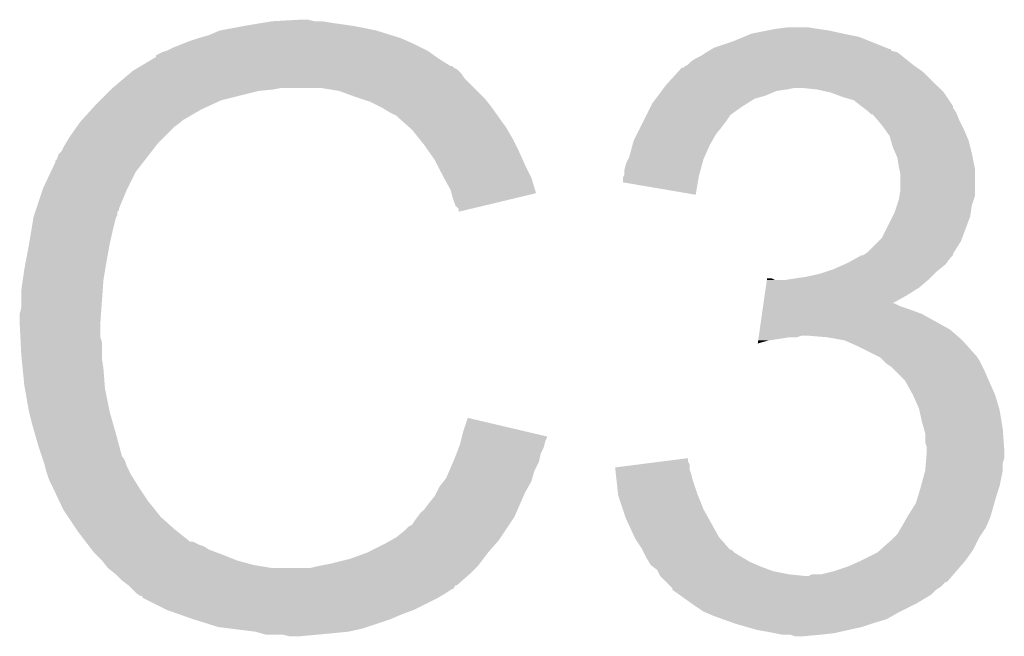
# Model space of a CAD drawing. Extents: x -0.05 to 0.95, y -0.15 to 1.54.
# Tile 35 of 44: x 0.44 to 0.5, y 1.23 to 1.27. Entities that reach past the tile are written whole.
import ezdxf

# ---------------------------------------------------------------- set-up
doc = ezdxf.new("R2010")
doc.units = 0
doc.layers.add('HOD_CAP_2_CLICK_V101_GTO', color=14, linetype='CONTINUOUS')

msp = doc.modelspace()

# ---------------------------------------------------------------- linework, layer by layer
at = {"layer": 'HOD_CAP_2_CLICK_V101_GTO'}
for points in [[(0.4509, 1.2704), (0.4525, 1.2707), (0.461, 1.2704), (0.4595, 1.2707)], [(0.4525, 1.2707), (0.4537, 1.2709), (0.4595, 1.2707), (0.4581, 1.2709)], [(0.4537, 1.2709), (0.4543, 1.271), (0.4581, 1.2709), (0.4575, 1.271)], [(0.4543, 1.271), (0.4561, 1.2711), (0.457, 1.271), (0.4566, 1.2711)], [(0.4495, 1.2699), (0.4502, 1.2701), (0.4626, 1.2699), (0.46196, 1.2701)], [(0.4502, 1.2701), (0.4509, 1.2704), (0.46196, 1.2701), (0.461, 1.2704)], [(0.48472, 1.27), (0.4852, 1.2702), (0.4921, 1.27), (0.4911, 1.2702)], [(0.4852, 1.2702), (0.4862, 1.2704), (0.4911, 1.2702), (0.4902, 1.2704)], [(0.4862, 1.2704), (0.4867, 1.2705), (0.4902, 1.2704), (0.4895, 1.2705)], [(0.4867, 1.2705), (0.4875, 1.2706), (0.4895, 1.2705), (0.4889, 1.2706)], [(0.4479, 1.2693), (0.4484, 1.2695), (0.4639, 1.2693), (0.4635, 1.2695)], [(0.4484, 1.2695), (0.4489, 1.2697), (0.4635, 1.2695), (0.46305, 1.2697)], [(0.4489, 1.2697), (0.4495, 1.2699), (0.46305, 1.2697), (0.4626, 1.2699)], [(0.4828, 1.2693), (0.484, 1.2697), (0.49385, 1.2693), (0.49285, 1.2697)], [(0.484, 1.2697), (0.48472, 1.27), (0.49285, 1.2697), (0.4921, 1.27)], [(0.4468, 1.268701), (0.446801, 1.2688), (0.464859, 1.268701), (0.46472, 1.2688)], [(0.446801, 1.2688), (0.4472, 1.269), (0.46472, 1.2688), (0.46444, 1.269)], [(0.4472, 1.269), (0.4475, 1.2691), (0.46444, 1.269), (0.4643, 1.2691)], [(0.4475, 1.2691), (0.4479, 1.2693), (0.4643, 1.2691), (0.4639, 1.2693)], [(0.4816, 1.2686), (0.482, 1.2688), (0.4951, 1.2686), (0.49485, 1.2688)], [(0.482, 1.2688), (0.4823, 1.269), (0.49485, 1.2688), (0.4946, 1.269)], [(0.4823, 1.269), (0.482466, 1.2691), (0.4946, 1.269), (0.494201, 1.2691)], [(0.482466, 1.2691), (0.482632, 1.269199), (0.494201, 1.2691), (0.4942, 1.269199)], [(0.482632, 1.269199), (0.482633, 1.2692), (0.4942, 1.269199), (0.4941, 1.2692)], [(0.482633, 1.2692), (0.4828, 1.2693), (0.4941, 1.2692), (0.49385, 1.2693)], [(0.445633, 1.268), (0.445799, 1.2681), (0.466, 1.268), (0.4659, 1.2681)], [(0.445799, 1.2681), (0.4458, 1.2681), (0.4659, 1.2681), (0.4658, 1.2681)], [(0.4458, 1.2681), (0.446633, 1.2686), (0.4658, 1.2681), (0.465, 1.2686)], [(0.446633, 1.2686), (0.4468, 1.268701), (0.465, 1.2686), (0.464859, 1.268701)], [(0.4808, 1.268), (0.4809, 1.2681), (0.49588, 1.268), (0.49574, 1.2681)], [(0.4809, 1.2681), (0.4811, 1.2682), (0.49574, 1.2681), (0.4956, 1.2682)], [(0.4811, 1.2682), (0.4813, 1.2684), (0.4956, 1.2682), (0.49535, 1.2684)], [(0.4813, 1.2684), (0.4816, 1.2686), (0.49535, 1.2684), (0.4951, 1.2686)], [(0.444709, 1.2673), (0.445064, 1.2676), (0.4667, 1.2673), (0.4665, 1.2676)], [(0.445064, 1.2676), (0.4453, 1.2678), (0.4665, 1.2676), (0.4663, 1.2678)], [(0.4453, 1.2678), (0.445466, 1.2679), (0.4663, 1.2678), (0.4662, 1.2679)], [(0.445466, 1.2679), (0.445633, 1.268), (0.4662, 1.2679), (0.466, 1.268)], [(0.4797, 1.2669), (0.480427, 1.2677), (0.4971, 1.2669), (0.4963, 1.2677)], [(0.480427, 1.2677), (0.4807, 1.268), (0.4963, 1.2677), (0.49588, 1.268)], [(0.444, 1.2667), (0.444709, 1.2673), (0.4673, 1.2667), (0.4667, 1.2673)], [(0.47955, 1.2667), (0.4797, 1.2669), (0.4973, 1.2667), (0.4971, 1.2669)], [(0.4432, 1.2659), (0.4438, 1.2665), (0.451, 1.2659), (0.4534, 1.2665)], [(0.4438, 1.2665), (0.4439, 1.2666), (0.4534, 1.2665), (0.4544, 1.2666)], [(0.4439, 1.2666), (0.444, 1.2667), (0.4544, 1.2666), (0.4549, 1.2667)], [(0.4586, 1.2665), (0.4574, 1.2667), (0.4675, 1.2665), (0.4673, 1.2667)], [(0.4597, 1.2661), (0.4586, 1.2665), (0.4679, 1.2661), (0.4675, 1.2665)], [(0.479025, 1.266), (0.479175, 1.2662), (0.4854, 1.266), (0.4861, 1.2662)], [(0.479175, 1.2662), (0.4794, 1.2665), (0.4861, 1.2662), (0.4868, 1.2665)], [(0.4794, 1.2665), (0.479475, 1.2666), (0.4868, 1.2665), (0.4875, 1.2666)], [(0.479475, 1.2666), (0.47955, 1.2667), (0.4875, 1.2666), (0.488, 1.2667)], [(0.4894, 1.2666), (0.4884, 1.2667), (0.4974, 1.2666), (0.4973, 1.2667)], [(0.4903, 1.2664), (0.4894, 1.2666), (0.4976, 1.2664), (0.4974, 1.2666)], [(0.4911, 1.2661), (0.4903, 1.2664), (0.4978, 1.2661), (0.4976, 1.2664)], [(0.442627, 1.2653), (0.4429, 1.2656), (0.4497, 1.2653), (0.45035, 1.2656)], [(0.4429, 1.2656), (0.4432, 1.2659), (0.45035, 1.2656), (0.451, 1.2659)], [(0.46, 1.266), (0.4597, 1.2661), (0.468, 1.266), (0.4679, 1.2661)], [(0.4606, 1.2658), (0.46, 1.266), (0.46816, 1.2658), (0.468, 1.266)], [(0.4612, 1.2655), (0.4606, 1.2658), (0.4684, 1.2655), (0.46816, 1.2658)], [(0.4787, 1.2655), (0.4788, 1.2657), (0.4846, 1.2655), (0.48492, 1.2657)], [(0.4788, 1.2657), (0.479025, 1.266), (0.48492, 1.2657), (0.4854, 1.266)], [(0.4918, 1.2659), (0.4911, 1.2661), (0.497933, 1.2659), (0.4978, 1.2661)], [(0.4923, 1.2655), (0.4918, 1.2659), (0.4982, 1.2655), (0.497933, 1.2659)], [(0.441991, 1.2646), (0.442627, 1.2653), (0.4485, 1.2646), (0.4497, 1.2653)], [(0.4614, 1.2654), (0.4612, 1.2655), (0.468471, 1.2654), (0.4684, 1.2655)], [(0.4619, 1.2651), (0.4614, 1.2654), (0.468686, 1.2651), (0.468471, 1.2654)], [(0.4623, 1.2649), (0.4619, 1.2651), (0.468829, 1.2649), (0.468686, 1.2651)], [(0.4784, 1.2649), (0.47845, 1.265), (0.4838, 1.2649), (0.4839, 1.265)], [(0.47845, 1.265), (0.4787, 1.2655), (0.4839, 1.265), (0.4846, 1.2655)], [(0.492434, 1.2654), (0.4923, 1.2655), (0.4982, 1.2654), (0.4982, 1.2655)], [(0.4927, 1.2652), (0.492434, 1.2654), (0.498333, 1.2652), (0.4982, 1.2654)], [(0.4928, 1.2651), (0.4927, 1.2652), (0.4984, 1.2651), (0.498333, 1.2652)], [(0.4929, 1.265), (0.4928, 1.2651), (0.49844, 1.265), (0.4984, 1.2651)], [(0.493343, 1.2646), (0.493, 1.265), (0.4986, 1.2646), (0.49844, 1.265)], [(0.44169, 1.2642), (0.4419, 1.2645), (0.448, 1.2642), (0.4484, 1.2645)], [(0.4419, 1.2645), (0.441991, 1.2646), (0.4484, 1.2645), (0.4485, 1.2646)], [(0.4624, 1.2648), (0.4623, 1.2649), (0.4689, 1.2648), (0.468829, 1.2649)], [(0.463188, 1.2641), (0.4624, 1.2648), (0.4694, 1.2641), (0.4689, 1.2648)], [(0.47805, 1.2642), (0.47825, 1.2646), (0.4833, 1.2642), (0.4836, 1.2646)], [(0.47825, 1.2646), (0.4784, 1.2649), (0.4836, 1.2646), (0.4838, 1.2649)], [(0.4936, 1.2643), (0.493343, 1.2646), (0.49875, 1.2643), (0.4986, 1.2646)], [(0.493814, 1.264), (0.4936, 1.2643), (0.4989, 1.264), (0.49875, 1.2643)], [(0.4412, 1.2635), (0.44169, 1.2642), (0.4473, 1.2635), (0.448, 1.2642)], [(0.4633, 1.264), (0.463188, 1.2641), (0.469457, 1.264), (0.4694, 1.2641)], [(0.46378, 1.2634), (0.4633, 1.264), (0.4698, 1.2634), (0.469457, 1.264)], [(0.4776, 1.2633), (0.4778, 1.2637), (0.482671, 1.2633), (0.4829, 1.2637)], [(0.4778, 1.2637), (0.47805, 1.2642), (0.4829, 1.2637), (0.4833, 1.2642)], [(0.4941, 1.2636), (0.493814, 1.264), (0.499071, 1.2636), (0.4989, 1.264)], [(0.4409, 1.263), (0.44096, 1.2631), (0.446822, 1.263), (0.4469, 1.2631)], [(0.44096, 1.2631), (0.4412, 1.2635), (0.4469, 1.2631), (0.4473, 1.2635)], [(0.4641, 1.263), (0.46378, 1.2634), (0.47, 1.263), (0.4698, 1.2634)], [(0.477518, 1.263), (0.4776, 1.2633), (0.4825, 1.263), (0.482671, 1.2633)], [(0.494186, 1.2633), (0.4941, 1.2636), (0.4992, 1.2633), (0.499071, 1.2636)], [(0.4943, 1.2629), (0.494186, 1.2633), (0.4993, 1.2629), (0.4992, 1.2633)], [(0.4404, 1.2621), (0.4405, 1.2624), (0.446122, 1.2621), (0.446356, 1.2624)], [(0.4405, 1.2624), (0.4407, 1.2626), (0.446356, 1.2624), (0.446511, 1.2626)], [(0.4407, 1.2626), (0.4409, 1.263), (0.446511, 1.2626), (0.446822, 1.263)], [(0.46438, 1.2626), (0.4641, 1.263), (0.4702, 1.2626), (0.47, 1.263)], [(0.4648, 1.262), (0.46438, 1.2626), (0.470467, 1.262), (0.4702, 1.2626)], [(0.4773, 1.2622), (0.477518, 1.263), (0.482144, 1.2622), (0.4825, 1.263)], [(0.494471, 1.2625), (0.4943, 1.2629), (0.4994, 1.2625), (0.4993, 1.2629)], [(0.4946, 1.2622), (0.494471, 1.2625), (0.49946, 1.2622), (0.4994, 1.2625)], [(0.440018, 1.2613), (0.4403, 1.2619), (0.4455, 1.2613), (0.445967, 1.2619)], [(0.4403, 1.262), (0.4404, 1.2621), (0.446045, 1.262), (0.446122, 1.2621)], [(0.4403, 1.2619), (0.4403, 1.262), (0.445967, 1.2619), (0.446045, 1.262)], [(0.46495, 1.2617), (0.4648, 1.262), (0.4706, 1.2617), (0.470467, 1.262)], [(0.477, 1.2614), (0.4771, 1.2618), (0.481909, 1.2614), (0.482018, 1.2618)], [(0.4771, 1.2618), (0.47725, 1.2621), (0.482018, 1.2618), (0.4821, 1.2621)], [(0.47725, 1.2621), (0.4773, 1.2622), (0.4821, 1.2621), (0.482144, 1.2622)], [(0.4947, 1.2616), (0.4946, 1.2622), (0.49958, 1.2616), (0.49946, 1.2622)], [(0.4395, 1.2602), (0.440018, 1.2613), (0.44495, 1.2602), (0.4455, 1.2613)], [(0.4653, 1.261), (0.46495, 1.2617), (0.47095, 1.261), (0.4706, 1.2617)], [(0.477, 1.2611), (0.477, 1.2614), (0.481827, 1.2611), (0.481909, 1.2614)], [(0.49472, 1.2615), (0.4947, 1.2616), (0.4996, 1.2615), (0.49958, 1.2616)], [(0.4948, 1.2611), (0.49472, 1.2615), (0.4996, 1.2611), (0.4996, 1.2615)], [(0.465356, 1.2609), (0.4653, 1.261), (0.471, 1.2609), (0.47095, 1.261)], [(0.4658, 1.2601), (0.465356, 1.2609), (0.471239, 1.2601), (0.471, 1.2609)], [(0.4769, 1.2609), (0.47695, 1.261), (0.481783, 1.2609), (0.4818, 1.261)], [(0.4769, 1.260601), (0.4769, 1.2609), (0.481733, 1.260601), (0.481783, 1.2609)], [(0.481599, 1.2598), (0.4769, 1.260601), (0.481599, 1.2598), (0.481733, 1.260601)], [(0.47695, 1.261), (0.477, 1.2611), (0.4818, 1.261), (0.481827, 1.2611)], [(0.4948, 1.2601), (0.4948, 1.2611), (0.4996, 1.2601), (0.4996, 1.2611)], [(0.439067, 1.2589), (0.439467, 1.2601), (0.4444, 1.2589), (0.4449, 1.2601)], [(0.439467, 1.2601), (0.4395, 1.2602), (0.4449, 1.2601), (0.44495, 1.2602)], [(0.46585, 1.2599), (0.4658, 1.2601), (0.471299, 1.2599), (0.471239, 1.2601)], [(0.4659, 1.2597), (0.46585, 1.2599), (0.470466, 1.2597), (0.471299, 1.2599)], [(0.494733, 1.2597), (0.4948, 1.2601), (0.4996, 1.2597), (0.4996, 1.2601)], [(0.4661, 1.2591), (0.4659, 1.2597), (0.467964, 1.2591), (0.470466, 1.2597)], [(0.494567, 1.2591), (0.4947, 1.2595), (0.4994, 1.2591), (0.499533, 1.2595)], [(0.4947, 1.2595), (0.494733, 1.2597), (0.499533, 1.2595), (0.4996, 1.2597)], [(0.438933, 1.2585), (0.439, 1.2587), (0.4443, 1.2585), (0.4443, 1.2587)], [(0.439, 1.2587), (0.439033, 1.2588), (0.4443, 1.2587), (0.4444, 1.2588)], [(0.439033, 1.2588), (0.439067, 1.2589), (0.4444, 1.2588), (0.4444, 1.2589)], [(0.4663, 1.2589), (0.4661, 1.2591), (0.467131, 1.2589), (0.467964, 1.2591)], [(0.4663, 1.258701), (0.4663, 1.2589), (0.4663, 1.258701), (0.467131, 1.2589)], [(0.4943, 1.2584), (0.4944, 1.2586), (0.4993, 1.2584), (0.499329, 1.2586)], [(0.4944, 1.2586), (0.494567, 1.2591), (0.499329, 1.2586), (0.4994, 1.2591)], [(0.43875, 1.2575), (0.438883, 1.2583), (0.444, 1.2575), (0.4442, 1.2583)], [(0.438883, 1.2583), (0.4389, 1.2584), (0.4442, 1.2583), (0.44425, 1.2584)], [(0.4389, 1.2584), (0.438933, 1.2585), (0.44425, 1.2584), (0.4443, 1.2585)], [(0.4936, 1.257), (0.4943, 1.2584), (0.498775, 1.257), (0.4993, 1.2584)], [(0.4386, 1.2566), (0.43875, 1.2575), (0.4438, 1.2566), (0.444, 1.2575)], [(0.4927, 1.2561), (0.4934, 1.2568), (0.498263, 1.2561), (0.4987, 1.2568)], [(0.4934, 1.2568), (0.4936, 1.257), (0.4987, 1.2568), (0.498775, 1.257)], [(0.438394, 1.2555), (0.4386, 1.2566), (0.4436, 1.2555), (0.4438, 1.2566)], [(0.49255, 1.256), (0.4927, 1.2561), (0.4982, 1.256), (0.498263, 1.2561)], [(0.4383, 1.255), (0.438394, 1.2555), (0.443517, 1.255), (0.4436, 1.2555)], [(0.491175, 1.2553), (0.4914, 1.2554), (0.4977, 1.2553), (0.497775, 1.2554)], [(0.4914, 1.2554), (0.49194, 1.2557), (0.497775, 1.2554), (0.498, 1.2557)], [(0.49194, 1.2557), (0.4923, 1.2559), (0.498, 1.2557), (0.4982, 1.2559)], [(0.4924, 1.2559), (0.49255, 1.256), (0.4982, 1.2559), (0.4982, 1.256)], [(0.4382, 1.2543), (0.4383, 1.255), (0.4434, 1.2543), (0.443517, 1.255)], [(0.4896, 1.2547), (0.4902, 1.2549), (0.497, 1.2547), (0.4972, 1.2549)], [(0.4902, 1.2549), (0.4905, 1.255), (0.4972, 1.2549), (0.497325, 1.255)], [(0.4905, 1.255), (0.491175, 1.2553), (0.497325, 1.255), (0.4977, 1.2553)], [(0.4381, 1.2536), (0.4382, 1.2543), (0.44335, 1.2536), (0.4434, 1.2543)], [(0.486115, 1.2538), (0.486187, 1.2543), (0.496, 1.2538), (0.496583, 1.2543)], [(0.486187, 1.2543), (0.486201, 1.2544), (0.4867, 1.2543), (0.4865, 1.2544)], [(0.486201, 1.2544), (0.486201, 1.2544), (0.4865, 1.2544), (0.486201, 1.2544)], [(0.4874, 1.2543), (0.488, 1.2544), (0.496583, 1.2543), (0.4967, 1.2544)], [(0.488, 1.2544), (0.4887, 1.2545), (0.4967, 1.2544), (0.4968, 1.2545)], [(0.4887, 1.2545), (0.4896, 1.2547), (0.4968, 1.2545), (0.497, 1.2547)], [(0.4381, 1.2525), (0.4381, 1.2536), (0.443271, 1.2525), (0.44335, 1.2536)], [(0.486043, 1.2533), (0.486115, 1.2538), (0.4952, 1.2533), (0.496, 1.2538)], [(0.485972, 1.2528), (0.486043, 1.2533), (0.494303, 1.2528), (0.4952, 1.2533)], [(0.438, 1.2521), (0.4381, 1.2525), (0.443243, 1.2521), (0.443271, 1.2525)], [(0.485872, 1.2521), (0.485915, 1.2524), (0.4962, 1.2521), (0.4954, 1.2524)], [(0.485915, 1.2524), (0.485943, 1.2526), (0.4954, 1.2524), (0.4948, 1.2526)], [(0.485943, 1.2526), (0.485972, 1.2528), (0.4948, 1.2526), (0.4944, 1.2528)], [(0.485972, 1.2528), (0.485972, 1.2528), (0.4944, 1.2528), (0.494303, 1.2528)], [(0.438, 1.2515), (0.438, 1.2521), (0.4432, 1.2515), (0.443243, 1.2521)], [(0.485729, 1.2511), (0.485872, 1.2521), (0.498, 1.2511), (0.4962, 1.2521)], [(0.438045, 1.2506), (0.438, 1.2515), (0.4432, 1.2506), (0.4432, 1.2515)], [(0.485671, 1.2507), (0.485729, 1.2511), (0.498457, 1.2507), (0.498, 1.2511)], [(0.43806, 1.2503), (0.438045, 1.2506), (0.4433, 1.2503), (0.4432, 1.2506)], [(0.4856, 1.250201), (0.485629, 1.2504), (0.4856, 1.250201), (0.4863, 1.2504)], [(0.485629, 1.2504), (0.485643, 1.2505), (0.4863, 1.2504), (0.487, 1.2505)], [(0.485643, 1.2505), (0.485657, 1.2506), (0.487, 1.2505), (0.4876, 1.2506)], [(0.485657, 1.2506), (0.485671, 1.2507), (0.4881, 1.2506), (0.4884, 1.2507)], [(0.485671, 1.2507), (0.485671, 1.2507), (0.4884, 1.2507), (0.4889, 1.2507)], [(0.4901, 1.2506), (0.4889, 1.2507), (0.498572, 1.2506), (0.498457, 1.2507)], [(0.4912, 1.2504), (0.4901, 1.2506), (0.4988, 1.2504), (0.498572, 1.2506)], [(0.4921, 1.25), (0.4912, 1.2504), (0.499156, 1.25), (0.4988, 1.2504)], [(0.4381, 1.2495), (0.43806, 1.2503), (0.4433, 1.2495), (0.4433, 1.2503)], [(0.4931, 1.2495), (0.4921, 1.25), (0.4996, 1.2495), (0.499156, 1.25)], [(0.43813, 1.2492), (0.4381, 1.2495), (0.4433, 1.2492), (0.4433, 1.2495)], [(0.43819, 1.2486), (0.43813, 1.2492), (0.4434, 1.2486), (0.4433, 1.2492)], [(0.4933, 1.2494), (0.4931, 1.2495), (0.4997, 1.2494), (0.4996, 1.2495)], [(0.4935, 1.2493), (0.4933, 1.2494), (0.499767, 1.2493), (0.4997, 1.2494)], [(0.4937, 1.2491), (0.4935, 1.2493), (0.4999, 1.2491), (0.499767, 1.2493)], [(0.4939, 1.2489), (0.4937, 1.2491), (0.5, 1.2489), (0.4999, 1.2491)], [(0.4383, 1.2475), (0.43819, 1.2486), (0.443485, 1.2475), (0.4434, 1.2486)], [(0.4942, 1.2487), (0.4939, 1.2489), (0.5001, 1.2487), (0.5, 1.2489)], [(0.4944, 1.2485), (0.4942, 1.2487), (0.5002, 1.2485), (0.5001, 1.2487)], [(0.4951, 1.2478), (0.4944, 1.2485), (0.5005, 1.2478), (0.5002, 1.2485)], [(0.4956, 1.2469), (0.4951, 1.2478), (0.5009, 1.2469), (0.5005, 1.2478)], [(0.438335, 1.2473), (0.4383, 1.2475), (0.4435, 1.2473), (0.443485, 1.2475)], [(0.4386, 1.2458), (0.438335, 1.2473), (0.4438, 1.2458), (0.4435, 1.2473)], [(0.496, 1.246), (0.4956, 1.2469), (0.50117, 1.246), (0.5009, 1.2469)], [(0.496022, 1.2459), (0.496, 1.246), (0.5012, 1.2459), (0.50117, 1.246)], [(0.4962, 1.2451), (0.496022, 1.2459), (0.501333, 1.2451), (0.5012, 1.2459)], [(0.4388, 1.245), (0.4386, 1.2458), (0.444029, 1.245), (0.4438, 1.2458)], [(0.4666, 1.2445), (0.466901, 1.2454), (0.470723, 1.2445), (0.466901, 1.2454)], [(0.438972, 1.2444), (0.4388, 1.245), (0.4442, 1.2444), (0.444029, 1.245)], [(0.496314, 1.2447), (0.4962, 1.2451), (0.5014, 1.2447), (0.501333, 1.2451)], [(0.4964, 1.2444), (0.496314, 1.2447), (0.501421, 1.2444), (0.5014, 1.2447)], [(0.4392, 1.2436), (0.438972, 1.2444), (0.444414, 1.2436), (0.4442, 1.2444)], [(0.46645, 1.2439), (0.4665, 1.2441), (0.4719, 1.2439), (0.472, 1.2441)], [(0.4665, 1.2441), (0.466525, 1.244199), (0.472, 1.2441), (0.472, 1.244199)], [(0.466525, 1.244199), (0.4666, 1.2445), (0.472, 1.244199), (0.470723, 1.2445)], [(0.4964, 1.2438), (0.4964, 1.2444), (0.501464, 1.2438), (0.501421, 1.2444)], [(0.439433, 1.2429), (0.4392, 1.2436), (0.4446, 1.2429), (0.444414, 1.2436)], [(0.466175, 1.2431), (0.466325, 1.2435), (0.4716, 1.2431), (0.4718, 1.2435)], [(0.466325, 1.2435), (0.4664, 1.2437), (0.4718, 1.2435), (0.47185, 1.2437)], [(0.4664, 1.2437), (0.46645, 1.2439), (0.47185, 1.2437), (0.4719, 1.2439)], [(0.4965, 1.2435), (0.4964, 1.2438), (0.501486, 1.2435), (0.501464, 1.2438)], [(0.4965, 1.2433), (0.4965, 1.2435), (0.5015, 1.2433), (0.501486, 1.2435)], [(0.439467, 1.2428), (0.439433, 1.2429), (0.4447, 1.2428), (0.4446, 1.2429)], [(0.439533, 1.2426), (0.439467, 1.2428), (0.4448, 1.2426), (0.4447, 1.2428)], [(0.465971, 1.2426), (0.4661, 1.2429), (0.4715, 1.2426), (0.47156, 1.2429)], [(0.4661, 1.2429), (0.466175, 1.2431), (0.47156, 1.2429), (0.4716, 1.2431)], [(0.479537, 1.2426), (0.4811, 1.242799), (0.4811, 1.2426), (0.4811, 1.242799)], [(0.496442, 1.2425), (0.496467, 1.2428), (0.5014, 1.2425), (0.5015, 1.2428)], [(0.496467, 1.2428), (0.4965, 1.2432), (0.5015, 1.2428), (0.5015, 1.2432)], [(0.4965, 1.2432), (0.4965, 1.2433), (0.5015, 1.2432), (0.5015, 1.2433)], [(0.4396, 1.2424), (0.439533, 1.2426), (0.444867, 1.2424), (0.4448, 1.2426)], [(0.439625, 1.2423), (0.4396, 1.2424), (0.4449, 1.2423), (0.444867, 1.2424)], [(0.4397, 1.242), (0.439625, 1.2423), (0.44505, 1.242), (0.4449, 1.2423)], [(0.465714, 1.242), (0.465971, 1.2426), (0.4712, 1.242), (0.4715, 1.2426)], [(0.476401, 1.2422), (0.477968, 1.2424), (0.4812, 1.2422), (0.4812, 1.2424)], [(0.476412, 1.2421), (0.476401, 1.2422), (0.4812, 1.2421), (0.4812, 1.2422)], [(0.476445, 1.2418), (0.476412, 1.2421), (0.4813, 1.2418), (0.4812, 1.2421)], [(0.477968, 1.2424), (0.479537, 1.2426), (0.4812, 1.2424), (0.4811, 1.2426)], [(0.4964, 1.242), (0.496442, 1.2425), (0.5014, 1.242), (0.5014, 1.2425)], [(0.4398, 1.2417), (0.4397, 1.242), (0.4452, 1.2417), (0.44505, 1.242)], [(0.4399, 1.2414), (0.4398, 1.2417), (0.445388, 1.2414), (0.4452, 1.2417)], [(0.46534, 1.2413), (0.4655, 1.2415), (0.471, 1.2413), (0.471057, 1.2415)], [(0.4655, 1.2415), (0.465714, 1.242), (0.471057, 1.2415), (0.4712, 1.242)], [(0.476489, 1.2414), (0.476445, 1.2418), (0.4814, 1.2414), (0.4813, 1.2418)], [(0.496127, 1.241), (0.4964, 1.242), (0.5012, 1.241), (0.5014, 1.242)], [(0.44, 1.2412), (0.4399, 1.2414), (0.445512, 1.2412), (0.445388, 1.2414)], [(0.440141, 1.2409), (0.44, 1.2412), (0.4457, 1.2409), (0.445512, 1.2412)], [(0.440565, 1.24), (0.440141, 1.2409), (0.4463, 1.24), (0.4457, 1.2409)], [(0.4649, 1.2406), (0.4651, 1.241), (0.4706, 1.2406), (0.470829, 1.241)], [(0.4651, 1.241), (0.46534, 1.2413), (0.470829, 1.241), (0.471, 1.2413)], [(0.476589, 1.2405), (0.476489, 1.2414), (0.4817, 1.2405), (0.4814, 1.2414)], [(0.49595, 1.2404), (0.4961, 1.2409), (0.501, 1.2404), (0.501166, 1.2409)], [(0.4961, 1.2409), (0.496127, 1.241), (0.501166, 1.2409), (0.5012, 1.241)], [(0.4644, 1.2399), (0.4648, 1.2404), (0.470294, 1.2399), (0.470513, 1.2404)], [(0.4648, 1.2404), (0.4649, 1.2406), (0.470513, 1.2404), (0.4706, 1.2406)], [(0.4766, 1.2404), (0.476589, 1.2405), (0.48174, 1.2404), (0.4817, 1.2405)], [(0.4769, 1.2395), (0.4766, 1.2404), (0.4821, 1.2395), (0.48174, 1.2404)], [(0.4958, 1.2399), (0.49595, 1.2404), (0.500857, 1.2399), (0.501, 1.2404)], [(0.4408, 1.2395), (0.440565, 1.24), (0.4467, 1.2395), (0.4463, 1.24)], [(0.4641, 1.2395), (0.4644, 1.2399), (0.470119, 1.2395), (0.470294, 1.2399)], [(0.4953, 1.2391), (0.4958, 1.2399), (0.500629, 1.2391), (0.500857, 1.2399)], [(0.441133, 1.239), (0.4408, 1.2395), (0.4471, 1.239), (0.4467, 1.2395)], [(0.441667, 1.2382), (0.441133, 1.239), (0.448, 1.2382), (0.4471, 1.239)], [(0.4635, 1.2388), (0.46365, 1.239), (0.469767, 1.2388), (0.4699, 1.239)], [(0.46365, 1.239), (0.4638, 1.2392), (0.4699, 1.239), (0.469987, 1.2392)], [(0.4638, 1.2392), (0.4641, 1.2395), (0.469987, 1.2392), (0.470119, 1.2395)], [(0.4771, 1.2389), (0.4769, 1.2395), (0.482433, 1.2389), (0.4821, 1.2395)], [(0.477654, 1.2377), (0.4771, 1.2389), (0.4831, 1.2377), (0.482433, 1.2389)], [(0.4949, 1.2384), (0.495243, 1.239), (0.500343, 1.2384), (0.5006, 1.239)], [(0.495243, 1.239), (0.4953, 1.2391), (0.5006, 1.239), (0.500629, 1.2391)], [(0.4628, 1.2381), (0.4631, 1.2384), (0.4693, 1.2381), (0.4695, 1.2384)], [(0.4631, 1.2384), (0.4633, 1.2385), (0.4695, 1.2384), (0.469567, 1.2385)], [(0.4633, 1.2385), (0.4635, 1.2388), (0.469567, 1.2385), (0.469767, 1.2388)], [(0.4946, 1.2379), (0.49484, 1.2383), (0.500033, 1.2379), (0.5003, 1.2383)], [(0.49484, 1.2383), (0.4949, 1.2384), (0.5003, 1.2383), (0.500343, 1.2384)], [(0.4418, 1.238), (0.441667, 1.2382), (0.44825, 1.238), (0.448, 1.2382)], [(0.442262, 1.2374), (0.4418, 1.238), (0.449, 1.2374), (0.44825, 1.238)], [(0.46195, 1.2375), (0.4623, 1.2377), (0.4689, 1.2375), (0.469033, 1.2377)], [(0.4623, 1.2377), (0.4628, 1.2381), (0.469033, 1.2377), (0.4693, 1.2381)], [(0.4777, 1.2376), (0.477654, 1.2377), (0.483188, 1.2376), (0.4831, 1.2377)], [(0.4942, 1.2375), (0.4944, 1.2377), (0.4998, 1.2375), (0.4999, 1.2377)], [(0.4944, 1.2377), (0.4946, 1.2379), (0.4999, 1.2377), (0.500033, 1.2379)], [(0.442415, 1.2372), (0.442262, 1.2374), (0.4496, 1.2372), (0.4492, 1.2374)], [(0.442262, 1.2374), (0.442262, 1.2374), (0.4492, 1.2374), (0.449, 1.2374)], [(0.442492, 1.2371), (0.442415, 1.2372), (0.4499, 1.2371), (0.4496, 1.2372)], [(0.442646, 1.2369), (0.442492, 1.2371), (0.4502, 1.2369), (0.4499, 1.2371)], [(0.4604, 1.2367), (0.4616, 1.2373), (0.4682, 1.2367), (0.468725, 1.2373)], [(0.4616, 1.2373), (0.46195, 1.2375), (0.468725, 1.2373), (0.4689, 1.2375)], [(0.4781, 1.237), (0.4777, 1.2376), (0.483713, 1.237), (0.483188, 1.2376)], [(0.47815, 1.2369), (0.4781, 1.237), (0.4838, 1.2369), (0.483713, 1.237)], [(0.493525, 1.2369), (0.4942, 1.2375), (0.4995, 1.2369), (0.4998, 1.2375)], [(0.4428, 1.2367), (0.442646, 1.2369), (0.450733, 1.2367), (0.4502, 1.2369)], [(0.4429, 1.2366), (0.4428, 1.2367), (0.451, 1.2366), (0.450733, 1.2367)], [(0.4433, 1.2362), (0.4429, 1.2366), (0.452, 1.2362), (0.451, 1.2366)], [(0.4593, 1.2363), (0.4604, 1.2367), (0.4679, 1.2363), (0.4682, 1.2367)], [(0.47825, 1.2367), (0.47815, 1.2369), (0.4841, 1.2367), (0.4839, 1.2369)], [(0.47815, 1.2369), (0.47815, 1.2369), (0.4839, 1.2369), (0.4838, 1.2369)], [(0.4784, 1.2364), (0.47825, 1.2367), (0.4846, 1.2364), (0.4841, 1.2367)], [(0.47858, 1.2361), (0.4784, 1.2364), (0.4851, 1.2361), (0.4846, 1.2364)], [(0.4923, 1.2362), (0.4933, 1.2367), (0.499, 1.2362), (0.499357, 1.2367)], [(0.4933, 1.2367), (0.493525, 1.2369), (0.499357, 1.2367), (0.4995, 1.2369)], [(0.44354, 1.2359), (0.4433, 1.2362), (0.4531, 1.2359), (0.452, 1.2362)], [(0.4437, 1.2357), (0.44354, 1.2359), (0.4543, 1.2357), (0.4531, 1.2359)], [(0.4567, 1.2357), (0.4571, 1.2358), (0.4674, 1.2357), (0.4675, 1.2358)], [(0.4571, 1.2358), (0.4576, 1.2359), (0.4675, 1.2358), (0.4676, 1.2359)], [(0.4576, 1.2359), (0.4581, 1.236), (0.4676, 1.2359), (0.467675, 1.236)], [(0.4581, 1.236), (0.4593, 1.2363), (0.467675, 1.236), (0.4679, 1.2363)], [(0.4787, 1.2359), (0.47858, 1.2361), (0.485566, 1.2359), (0.4851, 1.2361)], [(0.478833, 1.2358), (0.4787, 1.2359), (0.4858, 1.2358), (0.485566, 1.2359)], [(0.4791, 1.2356), (0.478833, 1.2358), (0.486333, 1.2356), (0.4858, 1.2358)], [(0.4905, 1.2355), (0.4914, 1.2358), (0.4984, 1.2355), (0.498657, 1.2358)], [(0.4914, 1.2358), (0.4923, 1.2362), (0.498657, 1.2358), (0.499, 1.2362)], [(0.4442, 1.2353), (0.4437, 1.2357), (0.467, 1.2353), (0.4674, 1.2357)], [(0.4446, 1.2349), (0.4442, 1.2353), (0.466543, 1.2349), (0.467, 1.2353)], [(0.47915, 1.2355), (0.4791, 1.2356), (0.4866, 1.2355), (0.486333, 1.2356)], [(0.47925, 1.2353), (0.47915, 1.2355), (0.4876, 1.2353), (0.4866, 1.2355)], [(0.4793, 1.2352), (0.47925, 1.2353), (0.488598, 1.2352), (0.4876, 1.2353)], [(0.4797, 1.2348), (0.4793, 1.2352), (0.4978, 1.2348), (0.498143, 1.2352)], [(0.4793, 1.2352), (0.4793, 1.2352), (0.4886, 1.2352), (0.488598, 1.2352)], [(0.4889, 1.2352), (0.4891, 1.2353), (0.498143, 1.2352), (0.498228, 1.2353)], [(0.4897, 1.2353), (0.4905, 1.2355), (0.498228, 1.2353), (0.4984, 1.2355)], [(0.445, 1.2346), (0.4446, 1.2349), (0.4662, 1.2346), (0.466543, 1.2349)], [(0.445001, 1.234599), (0.445, 1.2346), (0.4661, 1.234599), (0.4662, 1.2346)], [(0.4452, 1.2344), (0.445001, 1.234599), (0.466, 1.2344), (0.4661, 1.234599)], [(0.48, 1.2345), (0.4797, 1.2348), (0.4974, 1.2345), (0.4977, 1.2348)], [(0.4797, 1.2348), (0.4797, 1.2348), (0.4977, 1.2348), (0.4978, 1.2348)], [(0.4801, 1.2344), (0.48, 1.2345), (0.49725, 1.2344), (0.4974, 1.2345)], [(0.4453, 1.2343), (0.4452, 1.2344), (0.4658, 1.2343), (0.466, 1.2344)], [(0.4455, 1.2341), (0.4453, 1.2343), (0.4655, 1.2341), (0.4658, 1.2343)], [(0.4458, 1.2339), (0.4455, 1.2341), (0.465167, 1.2339), (0.4655, 1.2341)], [(0.4459, 1.233801), (0.445899, 1.2339), (0.465001, 1.233801), (0.465167, 1.2339)], [(0.4801, 1.2343), (0.4801, 1.2344), (0.497101, 1.2343), (0.49725, 1.2344)], [(0.480101, 1.2343), (0.4801, 1.2343), (0.4971, 1.2343), (0.497101, 1.2343)], [(0.480521, 1.234), (0.480101, 1.2343), (0.4968, 1.234), (0.4971, 1.2343)], [(0.48136, 1.2334), (0.480521, 1.234), (0.4958, 1.2334), (0.4968, 1.234)], [(0.445901, 1.2338), (0.4459, 1.233801), (0.465, 1.2338), (0.465001, 1.233801)], [(0.4475, 1.233), (0.445901, 1.2338), (0.4634, 1.233), (0.465, 1.2338)], [(0.4815, 1.2333), (0.48136, 1.2334), (0.4956, 1.2333), (0.4958, 1.2334)], [(0.4821, 1.2329), (0.4815, 1.2333), (0.4948, 1.2329), (0.4956, 1.2333)], [(0.44835, 1.2327), (0.4475, 1.233), (0.4626, 1.2327), (0.4634, 1.233)], [(0.4492, 1.2324), (0.44835, 1.2327), (0.4619, 1.2324), (0.4626, 1.2327)], [(0.482334, 1.2328), (0.4821, 1.2329), (0.4946, 1.2328), (0.4948, 1.2329)], [(0.4828, 1.2326), (0.482334, 1.2328), (0.49425, 1.2326), (0.4946, 1.2328)], [(0.48336, 1.2324), (0.4828, 1.2326), (0.4939, 1.2324), (0.49425, 1.2326)], [(0.4508, 1.2319), (0.4492, 1.2324), (0.4604, 1.2319), (0.4619, 1.2324)], [(0.4516, 1.2318), (0.4508, 1.2319), (0.4601, 1.2318), (0.4604, 1.2319)], [(0.48392, 1.2322), (0.48336, 1.2324), (0.4932, 1.2322), (0.4939, 1.2324)], [(0.4842, 1.2321), (0.48392, 1.2322), (0.4929, 1.2321), (0.4932, 1.2322)], [(0.4849, 1.2319), (0.4842, 1.2321), (0.4923, 1.2319), (0.4929, 1.2321)], [(0.4856, 1.2317), (0.4849, 1.2319), (0.4914, 1.2317), (0.4923, 1.2319)], [(0.4532, 1.2316), (0.4516, 1.2318), (0.4592, 1.2316), (0.4601, 1.2318)], [(0.45355, 1.2315), (0.4532, 1.2316), (0.4582, 1.2315), (0.4592, 1.2316)], [(0.4539, 1.2314), (0.45355, 1.2315), (0.4571, 1.2314), (0.4582, 1.2315)], [(0.4554, 1.2313), (0.455, 1.2314), (0.456, 1.2313), (0.4571, 1.2314)], [(0.4862, 1.2316), (0.4856, 1.2317), (0.49095, 1.2316), (0.4914, 1.2317)], [(0.4867, 1.2315), (0.4862, 1.2316), (0.4905, 1.2315), (0.49095, 1.2316)], [(0.4872, 1.2314), (0.4867, 1.2315), (0.4896, 1.2314), (0.4905, 1.2315)], [(0.488, 1.2313), (0.4877, 1.2314), (0.488501, 1.2313), (0.4896, 1.2314)], [(0.4885, 1.2313), (0.488, 1.2313), (0.4885, 1.2313), (0.488501, 1.2313)]]:
    msp.add_solid(points, dxfattribs=at)

doc.saveas('drawing.dxf')
